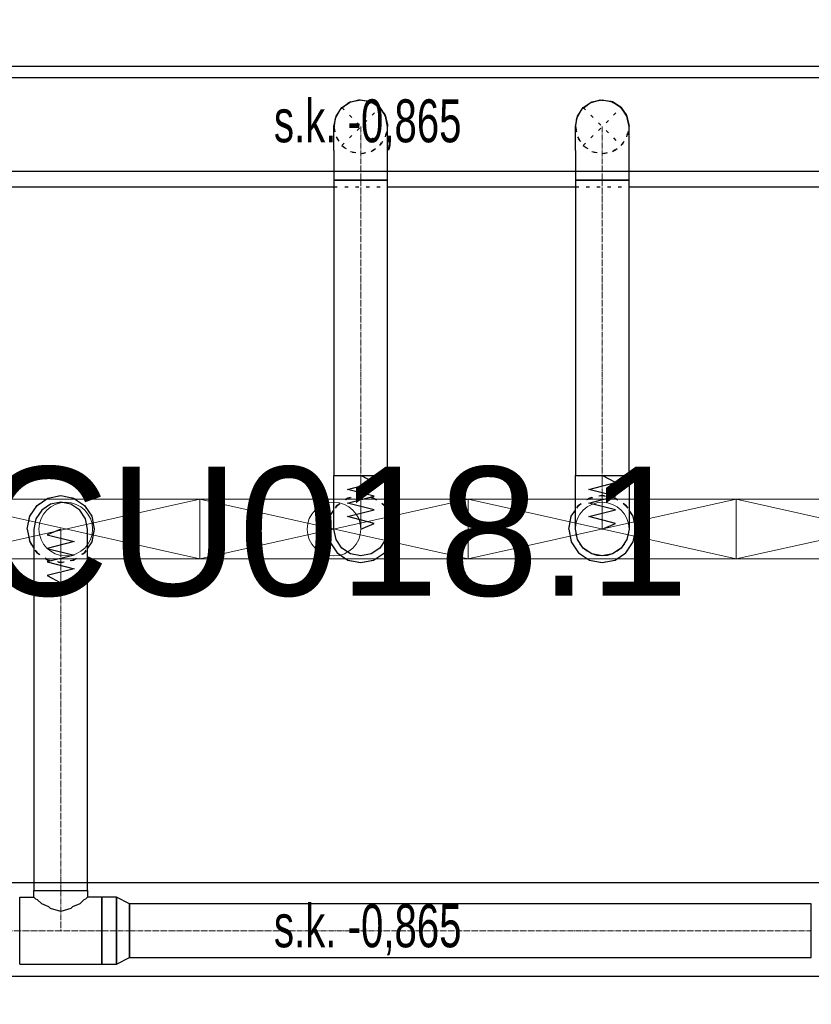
# Model space of a CAD drawing. Header units: centimetres. Extents: x -149939 to 48626, y -46000 to 152985.
# Tile 170 of 256: x -27740 to -24788, y 60225 to 63894. Entities that reach past the tile are written whole.
import ezdxf

# ---------------------------------------------------------------- set-up
doc = ezdxf.new("R2010")
doc.units = ezdxf.units.CM
doc.header["$LTSCALE"] = 50
doc.header["$PDMODE"] = 35
doc.header["$PDSIZE"] = 0.1
for name, pattern in [('CADVENT_CENTERLINE', [9.9, 7.4, -1, 0.5, -1]), ('CADVENT_HIDDEN', [0.8, 0.25, -0.55]), ('Kondygnacja  -0_5$0$HIDDEN', [9.525, 6.35, -3.175]), ('Kondygnacja  -0_5$0$HIDDEN2', [4.7625, 3.175, -1.5875])]:
    doc.linetypes.add(name, pattern=pattern)
doc.layers.get('0').update_dxf_attribs({"color": 8})
doc.layers.get('DEFPOINTS').update_dxf_attribs({"color": 8})
for name, color, linetype in [('01-103-Went PP_poziom-0_5$0$L_Nawiew', 7, 'Continuous'), ('bgde-nawiewDETAILS', 1, 'Continuous'), ('bgde-nawiewEXP', 7, 'Continuous'), ('bgde-nawiewHIDDEN', 250, 'Continuous'), ('Kondygnacja  -0_5$0$ARCH_KONSTR_POWYŻEJ RZUTU', 8, 'Kondygnacja  -0_5$0$HIDDEN'), ('Kondygnacja  -0_5$0$ARCH_KONSTR_POWYŻEJ RZUTU_IST', 8, 'Kondygnacja  -0_5$0$HIDDEN2')]:
    doc.layers.add(name, color=color, linetype=linetype)
for name, color, linetype, lineweight in [('bgde-nawiewCEN', 7, 'Continuous', 13), ('bgde_nawiewnik', 11, 'Continuous', 5), ('Kondygnacja  -0_5$0$ARCH_INFO_WYMIARY', 8, 'Continuous', 9), ('RFCU', 6, 'Continuous', 30)]:
    doc.layers.add(name, color=color, linetype=linetype, lineweight=lineweight)
doc.styles.add('Arial', font='ARIAL.TTF')
doc.styles.add('Kondygnacja  -0_5$0$BIKTS', font='bikromsw.shx', dxfattribs={"width": 0.8})
doc.styles.add('Kondygnacja  -0_5$0$Romans', font='Romans.shx', dxfattribs={"width": 0.7})
doc.dimstyles.new('Kondygnacja  -0_5$0$Wymiary 1-100', dxfattribs={"dimtxt": 12, "dimasz": 10, "dimexe": 5, "dimexo": 0, "dimgap": 4, "dimtad": 1, "dimrnd": 0.5, "dimzin": 12, "dimdsep": 46, "dimtxsty": 'Kondygnacja  -0_5$0$Romans', "dimblk": 'Kondygnacja  -0_5$0$_Oblique', "dimcen": 10, "dimdle": 10, "dimclrt": 55, "dimazin": 0, "dimtfac": 1, "dimtmove": 1, "dimatfit": 3, "dimfxl": 8, "dimfxlon": 1, "dimtolj": 1, "dimtzin": 0, "dimarcsym": 0})

# ---------------------------------------------------------------- blocks, each defined once
blk = doc.blocks.new('Kondygnacja  -0_5$0$konstrukcja istniejąca -0.5')
at = {"layer": 'Kondygnacja  -0_5$0$ARCH_KONSTR_POWYŻEJ RZUTU_IST', "ltscale": 10, "elevation": 0}
for points in [[(8738, 10867.89), (9782, 10867.89)], [(9782, 10832.89), (8738, 10832.89)]]:
    blk.add_lwpolyline(points, dxfattribs=at)
at = {"layer": 'Kondygnacja  -0_5$0$ARCH_KONSTR_POWYŻEJ RZUTU_IST', "ltscale": 10}
for points in [[(8738, 10567.89), (9782, 10567.89)], [(9782, 10532.89), (8738, 10532.89)]]:
    blk.add_lwpolyline(points, dxfattribs=at)
at = {"layer": 'Kondygnacja  -0_5$0$ARCH_KONSTR_POWYŻEJ RZUTU_IST', "style": 'Kondygnacja  -0_5$0$BIKTS', "width": 0.7}
for p in [(9434.83, 10843.75), (9434.84, 10543.75)]:
    blk.add_text('s.k. -0,865', height=16, dxfattribs=at).set_placement(p)
blk = doc.blocks.new('Kondygnacja  -0_5$0$_Oblique')
at = {"color": 0, "linetype": 'ByBlock', "lineweight": -2}
blk.add_line((-0.5, -0.5), (0.5, 0.5), dxfattribs=at)
blk = doc.blocks.new('*D179')
at = {"layer": 'DEFPOINTS', "color": 0}
for p in [(-24020, 81900), (-25165.6, 12687.8), (-24020, 12492.9)]:
    blk.add_point(p, dxfattribs=at)
at = {"layer": 'Kondygnacja  -0_5$0$ARCH_INFO_WYMIARY', "color": 0, "lineweight": -2}
for p, q in [((-25175.6, 12492.9), (-24010, 12492.9)), ((-25165.6, 12500.9), (-25165.6, 12487.9)), ((-24020, 12500.9), (-24020, 12487.9))]:
    blk.add_line(p, q, dxfattribs=at)
at = {"layer": 'Kondygnacja  -0_5$0$ARCH_INFO_WYMIARY', "color": 0, "linetype": 'ByBlock', "lineweight": -2, "xscale": 10, "yscale": 10, "zscale": 10, "rotation": 180}
blk.add_blockref('Kondygnacja  -0_5$0$_Oblique', (-25165.6, 12492.9), dxfattribs=at)
at = {"layer": 'Kondygnacja  -0_5$0$ARCH_INFO_WYMIARY', "color": 0, "linetype": 'ByBlock', "lineweight": -2, "xscale": 10, "yscale": 10, "zscale": 10}
blk.add_blockref('Kondygnacja  -0_5$0$_Oblique', (-24020, 12492.9), dxfattribs=at)
at = {"layer": 'Kondygnacja  -0_5$0$ARCH_INFO_WYMIARY', "color": 55, "insert": (-24592.8, 12502.9), "char_height": 12, "attachment_point": 5, "style": 'Kondygnacja  -0_5$0$Romans'}
blk.add_mtext('\\A1;1145.5', dxfattribs=at)
blk = doc.blocks.new('*D212')
at = {"layer": 'DEFPOINTS', "color": 0}
for p in [(-30586.3, 81900), (-30681.1, 12489.5), (9064, 12489.5)]:
    blk.add_point(p, dxfattribs=at)
at = {"layer": 'Kondygnacja  -0_5$0$ARCH_INFO_WYMIARY', "color": 0, "lineweight": -2}
for p, q in [((-30681.1, 81910), (-30681.1, 12479.5)), ((-30673.1, 81900), (-30686.1, 81900)), ((-30673.1, 12489.5), (-30686.1, 12489.5))]:
    blk.add_line(p, q, dxfattribs=at)
at = {"layer": 'Kondygnacja  -0_5$0$ARCH_INFO_WYMIARY', "color": 0, "linetype": 'ByBlock', "lineweight": -2, "xscale": 10, "yscale": 10, "zscale": 10}
for p, rotation in [((-30681.1, 81900), 90), ((-30681.1, 12489.5), 270)]:
    blk.add_blockref('Kondygnacja  -0_5$0$_Oblique', p, dxfattribs=dict(at, rotation=rotation))
at = {"layer": 'Kondygnacja  -0_5$0$ARCH_INFO_WYMIARY', "color": 55, "insert": (-30691.1, 47194.8), "char_height": 12, "attachment_point": 5, "rotation": 90, "style": 'Kondygnacja  -0_5$0$Romans'}
blk.add_mtext('\\A1;69410.5', dxfattribs=at)
blk = doc.blocks.new('*D218')
at = {"layer": 'DEFPOINTS', "color": 0}
for p in [(-29180, 78695), (-24020, 12369.5), (-24020, 12070.3)]:
    blk.add_point(p, dxfattribs=at)
at = {"layer": 'Kondygnacja  -0_5$0$ARCH_INFO_WYMIARY', "color": 0, "lineweight": -2}
for p, q in [((-29180, 12078.3), (-29180, 12065.3)), ((-24020, 12078.3), (-24020, 12065.3)), ((-29190, 12070.3), (-24010, 12070.3))]:
    blk.add_line(p, q, dxfattribs=at)
at = {"layer": 'Kondygnacja  -0_5$0$ARCH_INFO_WYMIARY', "color": 0, "linetype": 'ByBlock', "lineweight": -2, "xscale": 10, "yscale": 10, "zscale": 10, "rotation": 180}
blk.add_blockref('Kondygnacja  -0_5$0$_Oblique', (-29180, 12070.3), dxfattribs=at)
at = {"layer": 'Kondygnacja  -0_5$0$ARCH_INFO_WYMIARY', "color": 0, "linetype": 'ByBlock', "lineweight": -2, "xscale": 10, "yscale": 10, "zscale": 10}
blk.add_blockref('Kondygnacja  -0_5$0$_Oblique', (-24020, 12070.3), dxfattribs=at)
at = {"layer": 'Kondygnacja  -0_5$0$ARCH_INFO_WYMIARY', "color": 55, "insert": (-26600, 12080.3), "char_height": 12, "attachment_point": 5, "style": 'Kondygnacja  -0_5$0$Romans'}
blk.add_mtext('\\A1;5160', dxfattribs=at)
blk = doc.blocks.new('A$C066D7839')
at = {"layer": 'bgde_nawiewnik', "color": 7}
for p, q in [((-50, -11.15), (-50, 11.15)), ((-50, 11.15), (50, 11.15)), ((-50, -11.15), (50, 11.15)), ((50, -11.15), (-50, 11.15)), ((50, 11.15), (50, -11.15)), ((50, -11.15), (-50, -11.15))]:
    blk.add_line(p, q, dxfattribs=at)
blk.add_circle((0, 0), 10, dxfattribs=at)

msp = doc.modelspace()

# ---------------------------------------------------------------- linework, layer by layer
at = {"layer": 'bgde-nawiewCEN', "linetype": 'CADVENT_CENTERLINE', "ltscale": 0.06}
for p, q in [((-26467.838, 63296.017), (-26467.838, 63496.017)), ((-25567.838, 63296.017), (-25567.838, 63496.017)), ((-26467.838, 63296.017), (-26467.838, 62196.041)), ((-25567.838, 63296.017), (-25567.838, 62196.041)), ((-26467.838, 62196.041), (-26467.838, 62177.345)), ((-26467.838, 62177.345), (-26467.838, 62126.234)), ((-25567.838, 62196.041), (-25567.838, 62177.345)), ((-25567.838, 62177.345), (-25567.838, 62126.234)), ((-26467.838, 62126.234), (-26467.838, 62098.441)), ((-25567.838, 62126.234), (-25567.838, 62098.441)), ((-26467.838, 62098.441), (-26467.838, 62074.915)), ((-25567.838, 62098.441), (-25567.838, 62074.915)), ((-26467.838, 62074.915), (-26467.838, 62055.3)), ((-26467.838, 62055.3), (-26467.838, 62039.241)), ((-25567.838, 62074.915), (-25567.838, 62055.3)), ((-25567.838, 62055.3), (-25567.838, 62039.241)), ((-26467.838, 62039.241), (-26467.838, 62026.382)), ((-26467.838, 62026.382), (-26467.838, 62016.367)), ((-26467.838, 62016.367), (-26467.838, 62008.841)), ((-25567.838, 62039.241), (-25567.838, 62026.382)), ((-25567.838, 62026.382), (-25567.838, 62016.367)), ((-25567.838, 62016.367), (-25567.838, 62008.841)), ((-27586.534, 61995.567), (-27586.534, 61996.041)), ((-27586.534, 61994.441), (-27586.534, 61995.567)), ((-27586.534, 61992.248), (-27586.534, 61994.441)), ((-27586.534, 61988.634), (-27586.534, 61992.248)), ((-27586.534, 61983.241), (-27586.534, 61988.634)), ((-27586.534, 61975.715), (-27586.534, 61983.241)), ((-26467.838, 62008.841), (-26467.838, 62003.448)), ((-26467.838, 62003.448), (-26467.838, 61999.834)), ((-26467.838, 61999.834), (-26467.838, 61997.641)), ((-26467.838, 61997.641), (-26467.838, 61996.515)), ((-26467.838, 61996.515), (-26467.838, 61996.041)), ((-25567.838, 62008.841), (-25567.838, 62003.448)), ((-25567.838, 62003.448), (-25567.838, 61999.834)), ((-25567.838, 61999.834), (-25567.838, 61997.641)), ((-25567.838, 61997.641), (-25567.838, 61996.515)), ((-25567.838, 61996.515), (-25567.838, 61996.041)), ((-27586.534, 61965.7), (-27586.534, 61975.715)), ((-27586.534, 61952.841), (-27586.534, 61965.7)), ((-27586.534, 61936.782), (-27586.534, 61952.841)), ((-27586.534, 61917.167), (-27586.534, 61936.782)), ((-27586.534, 61893.641), (-27586.534, 61917.167)), ((-27586.534, 61865.848), (-27586.534, 61893.641)), ((-27586.534, 61814.737), (-27586.534, 61865.848)), ((-27586.534, 61796.041), (-27586.534, 61814.737)), ((-27586.534, 60649.264), (-27586.534, 61796.041)), ((-27586.534, 60649.264), (-27586.534, 60499.264)), ((-27739.534, 60499.264), (-27879.534, 60499.264)), ((-27586.534, 60499.264), (-27739.534, 60499.264)), ((-27433.534, 60499.264), (-27586.534, 60499.264)), ((-27433.534, 60499.264), (-27330.534, 60499.264)), ((-27330.534, 60499.264), (-24788.289, 60499.264))]:
    msp.add_line(p, q, dxfattribs=at)
at = {"layer": 'bgde-nawiewDETAILS', "linetype": 'CADVENT_HIDDEN'}
for p, q in [((-26538.549, 63425.306), (-26397.127, 63566.728)), ((-26538.549, 63566.728), (-26397.127, 63425.306)), ((-25638.549, 63425.306), (-25497.127, 63566.728)), ((-25638.549, 63566.728), (-25497.127, 63425.306))]:
    msp.add_line(p, q, dxfattribs=at)
at = {"layer": 'bgde-nawiewEXP', "linetype": 'Continuous'}
for points in [[(-38633.507, 63721.017), (-22392.063, 63721.017), (-22392.063, 63271.017), (-22392.063, 63271.017), (-22267.96, 63271.017), (-22267.96, 63721.017), (-22392.063, 63721.017)], [(-26534.543, 63568.387), (-26512.658, 63585.41), (-26475.037, 63595.757), (-26469.988, 63595.127)], [(-26506.106, 63588.405), (-26467.838, 63596.017), (-26440.645, 63590.608)], [(-26506.106, 63588.405), (-26467.838, 63596.017), (-26429.57, 63588.405), (-26434.56, 63589.398)], [(-26463.832, 63594.357), (-26436.32, 63590.92), (-26402.401, 63571.634), (-26399.277, 63567.618)], [(-25638.549, 63566.728), (-25606.106, 63588.405), (-25567.838, 63596.017), (-25529.57, 63588.405), (-25535.019, 63589.489)], [(-25634.37, 63568.458), (-25613.23, 63585.121), (-25575.676, 63595.709), (-25570.159, 63595.056)], [(-25610.726, 63585.318), (-25606.106, 63588.405), (-25567.838, 63596.017), (-25541.438, 63590.766)], [(-25563.659, 63594.286), (-25536.929, 63591.12), (-25502.887, 63572.052), (-25499.448, 63567.689)], [(-26566.179, 63500.023), (-26562.741, 63527.535), (-26543.455, 63561.454), (-26539.439, 63564.578)], [(-26560.226, 63534.285), (-26538.549, 63566.728), (-26506.106, 63588.405), (-26510.337, 63585.578)], [(-26560.226, 63534.285), (-26538.549, 63566.728), (-26515.495, 63582.131)], [(-26429.57, 63588.405), (-26397.127, 63566.728), (-26381.724, 63543.674)], [(-26429.57, 63588.405), (-26397.127, 63566.728), (-26375.45, 63534.285), (-26367.838, 63496.017)], [(-26395.468, 63562.721), (-26378.445, 63540.837), (-26368.098, 63503.215), (-26368.728, 63498.166)], [(-25667.838, 63407.131), (-25667.838, 63296.017), (-25467.838, 63296.017), (-25467.838, 63496.017), (-25475.45, 63534.285), (-25497.127, 63566.728), (-25529.57, 63588.405)], [(-25667.838, 63407.131), (-25667.838, 63496.017), (-25660.226, 63534.285), (-25638.549, 63566.728)], [(-25666.107, 63500.196), (-25662.941, 63526.926), (-25643.874, 63560.968), (-25639.51, 63564.407)], [(-25661.31, 63528.836), (-25660.226, 63534.285), (-25638.549, 63566.728), (-25616.168, 63581.682)], [(-25529.57, 63588.405), (-25497.127, 63566.728), (-25482.173, 63544.347)], [(-25529.57, 63588.405), (-25497.127, 63566.728)], [(-25495.397, 63562.549), (-25478.734, 63541.409), (-25468.146, 63503.855), (-25468.799, 63498.337)], [(-26567.838, 63407.131), (-26567.838, 63296.017), (-26367.838, 63296.017), (-26367.838, 63496.017), (-26375.45, 63534.285), (-26378.277, 63538.516)], [(-26567.838, 63407.131), (-26567.838, 63496.017), (-26560.226, 63534.285), (-26561.219, 63529.295)], [(-26567.838, 63496.017), (-26562.429, 63523.21)], [(-25667.838, 63496.017), (-25662.587, 63522.417)], [(-25478.537, 63538.905), (-25475.45, 63534.285), (-25467.838, 63496.017)], [(-28467.838, 63271.017), (-26567.838, 63271.017)], [(-26367.838, 63271.017), (-25667.838, 63271.017)], [(-25467.838, 63271.017), (-23567.838, 63271.017)], [(-27711.534, 61996.041), (-27702.019, 62043.877), (-27674.922, 62084.429), (-27634.37, 62111.526), (-27586.534, 62121.041), (-27538.699, 62111.526), (-27498.146, 62084.429), (-27471.049, 62043.877), (-27461.534, 61996.041), (-27471.049, 61948.206), (-27486.534, 61925.031)], [(-26592.838, 61996.041), (-26583.323, 61948.206), (-26556.226, 61907.653), (-26515.674, 61880.556), (-26467.838, 61871.041), (-26420.003, 61880.556), (-26379.45, 61907.653), (-26352.353, 61948.206), (-26342.838, 61996.041), (-26352.353, 62043.877), (-26367.838, 62067.051)], [(-26592.838, 61996.041), (-26583.323, 62043.877), (-26567.838, 62067.051)], [(-25692.838, 61996.041), (-25683.323, 61948.206), (-25656.226, 61907.653), (-25615.674, 61880.556), (-25567.838, 61871.041), (-25520.003, 61880.556), (-25479.45, 61907.653), (-25452.353, 61948.206), (-25442.838, 61996.041), (-25452.353, 62043.877), (-25467.838, 62067.051)], [(-25692.838, 61996.041), (-25683.323, 62043.877), (-25667.838, 62067.051)], [(-27711.534, 61996.041), (-27702.019, 61948.206), (-27686.534, 61925.031)], [(-27739.534, 60374.264), (-27739.534, 60624.264), (-27686.534, 60624.264), (-27686.534, 60649.264), (-27486.534, 60649.264), (-27486.534, 60624.264), (-27494.146, 60616.652), (-27500.539, 60614.749), (-27515.823, 60599.465), (-27542.28, 60587.653), (-27548.266, 60581.667), (-27586.534, 60570.275), (-27624.802, 60581.667), (-27630.788, 60587.653), (-27657.245, 60599.465), (-27672.53, 60614.749), (-27678.922, 60616.652), (-27686.534, 60624.264)], [(-27739.534, 60374.264), (-27433.534, 60374.264), (-27433.534, 60624.264), (-27486.534, 60624.264)]]:
    msp.add_lwpolyline(points, dxfattribs=at)
for points in [[(-26567.838, 63296.017), (-26567.838, 62196.041), (-26367.838, 62196.041), (-26367.838, 63296.017), (-26560.226, 63296.017)], [(-25667.838, 63296.017), (-25667.838, 62196.041), (-25467.838, 62196.041), (-25467.838, 63296.017), (-25660.226, 63296.017)], [(-26567.838, 61996.041), (-26567.838, 62196.041), (-26367.838, 62196.041), (-26367.838, 61996.041), (-26375.45, 61957.773), (-26397.127, 61925.33), (-26429.57, 61903.653), (-26467.838, 61896.041), (-26506.106, 61903.653), (-26538.549, 61925.33), (-26560.226, 61957.773)], [(-25667.838, 61996.041), (-25667.838, 62196.041), (-25467.838, 62196.041), (-25467.838, 61996.041), (-25475.45, 61957.773), (-25497.127, 61925.33), (-25529.57, 61903.653), (-25567.838, 61896.041), (-25606.106, 61903.653), (-25638.549, 61925.33), (-25660.226, 61957.773)], [(-27686.534, 61936.782), (-27686.534, 61796.041), (-27486.534, 61796.041), (-27486.534, 61996.041), (-27494.146, 62034.309), (-27515.823, 62066.752), (-27548.266, 62088.429), (-27586.534, 62096.041), (-27624.802, 62088.429), (-27657.245, 62066.752), (-27678.922, 62034.309), (-27686.534, 61996.041), (-27686.534, 61952.841)], [(-27686.534, 60649.264), (-27486.534, 60649.264), (-27486.534, 61796.041), (-27686.534, 61796.041)], [(-27433.534, 60374.264), (-27378.691, 60374.264), (-27378.691, 60624.264), (-27433.534, 60624.264), (-27433.534, 60383.779)], [(-27378.691, 60374.264), (-27330.534, 60399.264), (-27330.534, 60599.264), (-27378.691, 60624.264), (-27378.691, 60383.779)], [(-27330.534, 60399.264), (-24788.289, 60399.264), (-24788.289, 60599.264), (-27330.534, 60599.264), (-27330.534, 60406.876)]]:
    msp.add_lwpolyline(points, close=True, dxfattribs=at)
at = {"layer": 'bgde-nawiewEXP'}
for points in [[(-26467.838, 61996.041), (-26417.838, 62017.339), (-26517.838, 62042.701), (-26417.838, 62067.921), (-26517.838, 62093.206), (-26417.838, 62118.741), (-26517.838, 62144.1), (-26417.838, 62169.559), (-26467.838, 62196.041)], [(-25567.838, 61996.041), (-25517.838, 62017.339), (-25617.838, 62042.701), (-25517.838, 62067.921), (-25617.838, 62093.206), (-25517.838, 62118.741), (-25617.838, 62144.1), (-25517.838, 62169.559), (-25567.838, 62196.041)], [(-27586.534, 61996.041), (-27636.534, 61974.743), (-27536.534, 61949.382), (-27636.534, 61924.161), (-27536.534, 61898.876), (-27636.534, 61873.341), (-27536.534, 61847.982), (-27636.534, 61822.523), (-27586.534, 61796.041)]]:
    msp.add_lwpolyline(points, dxfattribs=at)
at = {"layer": 'bgde-nawiewHIDDEN', "linetype": 'CADVENT_HIDDEN'}
for points in [[(-26469.988, 63595.127), (-26463.832, 63594.357)], [(-25570.159, 63595.056), (-25563.659, 63594.286)], [(-26539.439, 63564.578), (-26534.543, 63568.387)], [(-26515.495, 63582.131), (-26510.337, 63585.578)], [(-26440.645, 63590.608), (-26434.56, 63589.398)], [(-26399.277, 63567.618), (-26395.468, 63562.721)], [(-25639.51, 63564.407), (-25634.37, 63568.458)], [(-25616.168, 63581.682), (-25610.726, 63585.318)], [(-25541.438, 63590.766), (-25535.019, 63589.489)], [(-25499.448, 63567.689), (-25495.397, 63562.549)], [(-26562.429, 63523.21), (-26561.219, 63529.295)], [(-26381.724, 63543.674), (-26378.277, 63538.516)], [(-25662.587, 63522.417), (-25661.31, 63528.836)], [(-25482.173, 63544.347), (-25478.537, 63538.905)], [(-26567.838, 63496.017), (-26560.226, 63457.749), (-26538.549, 63425.306), (-26506.106, 63403.629), (-26467.838, 63396.017), (-26429.57, 63403.629), (-26397.127, 63425.306), (-26375.45, 63457.749), (-26367.838, 63496.017)], [(-26567.579, 63488.818), (-26566.179, 63500.023)], [(-26567.579, 63488.818), (-26557.232, 63451.197), (-26533.275, 63420.4), (-26499.357, 63401.114), (-26460.64, 63396.276), (-26423.019, 63406.623), (-26392.221, 63430.58), (-26372.935, 63464.498), (-26368.728, 63498.166)], [(-25667.838, 63496.017), (-25660.226, 63457.749), (-25638.549, 63425.306), (-25606.106, 63403.629), (-25567.838, 63396.017), (-25529.57, 63403.629), (-25497.127, 63425.306), (-25475.45, 63457.749), (-25467.838, 63496.017)], [(-25667.53, 63488.179), (-25666.107, 63500.196)], [(-25667.53, 63488.179), (-25656.942, 63450.625), (-25632.789, 63419.981), (-25598.747, 63400.914), (-25560, 63396.325), (-25522.446, 63406.913), (-25491.803, 63431.066), (-25472.735, 63465.108), (-25468.799, 63498.337)], [(-26567.838, 63271.017), (-26367.838, 63271.017)], [(-25667.838, 63271.017), (-25467.838, 63271.017)], [(-27711.534, 61996.041), (-27702.019, 62043.877), (-27674.922, 62084.429), (-27634.37, 62111.526), (-27586.534, 62121.041), (-27538.699, 62111.526), (-27498.146, 62084.429), (-27471.049, 62043.877), (-27461.534, 61996.041), (-27471.049, 61948.206), (-27498.146, 61907.653), (-27538.699, 61880.556), (-27586.534, 61871.041), (-27634.37, 61880.556), (-27674.922, 61907.653), (-27634.37, 61880.556), (-27586.534, 61871.041), (-27538.699, 61880.556), (-27498.146, 61907.653), (-27486.534, 61925.031)], [(-26592.838, 61996.041), (-26583.323, 61948.206), (-26556.226, 61907.653), (-26515.674, 61880.556), (-26467.838, 61871.041), (-26420.003, 61880.556), (-26379.45, 61907.653), (-26352.353, 61948.206), (-26342.838, 61996.041), (-26352.353, 62043.877), (-26379.45, 62084.429), (-26420.003, 62111.526), (-26467.838, 62121.041), (-26515.674, 62111.526), (-26556.226, 62084.429), (-26567.838, 62067.051)], [(-26592.838, 61996.041), (-26583.323, 62043.877), (-26556.226, 62084.429), (-26515.674, 62111.526), (-26467.838, 62121.041), (-26420.003, 62111.526), (-26379.45, 62084.429), (-26367.838, 62067.051)], [(-25692.838, 61996.041), (-25683.323, 61948.206), (-25656.226, 61907.653), (-25615.674, 61880.556), (-25567.838, 61871.041), (-25520.003, 61880.556), (-25479.45, 61907.653), (-25452.353, 61948.206), (-25442.838, 61996.041), (-25452.353, 62043.877), (-25479.45, 62084.429), (-25520.003, 62111.526), (-25567.838, 62121.041), (-25615.674, 62111.526), (-25656.226, 62084.429), (-25667.838, 62067.051)], [(-25692.838, 61996.041), (-25683.323, 62043.877), (-25656.226, 62084.429), (-25615.674, 62111.526), (-25567.838, 62121.041), (-25520.003, 62111.526), (-25479.45, 62084.429), (-25467.838, 62067.051)], [(-27711.534, 61996.041), (-27702.019, 61948.206), (-27674.922, 61907.653), (-27686.534, 61925.031)]]:
    msp.add_lwpolyline(points, dxfattribs=at)

# ---------------------------------------------------------------- block references
at = {"layer": '01-103-Went PP_poziom-0_5$0$L_Nawiew', "xscale": 10, "yscale": 10, "zscale": 10}
for p in [(-27567.836, 61996.041, 742.119), (-26567.836, 61996.041, 742.119), (-25567.836, 61996.041, 742.119), (-24567.836, 61996.041, 742.119)]:
    msp.add_blockref('A$C066D7839', p, dxfattribs=at)
at = {"layer": 'Kondygnacja  -0_5$0$ARCH_KONSTR_POWYŻEJ RZUTU', "xscale": 10, "yscale": 10, "zscale": 10}
msp.add_blockref('Kondygnacja  -0_5$0$konstrukcja istniejąca -0.5', (-121140, -45000), dxfattribs=at)

# ---------------------------------------------------------------- texts
at = {"layer": 'RFCU', "insert": (-28784.763, 62228.202), "char_height": 480, "width": 10742.22846, "attachment_point": 1, "style": 'Arial'}
msp.add_mtext('RFCU018.1', dxfattribs=at)

# ---------------------------------------------------------------- dimensions: what is measured, and where the dimension line sits
at = {"layer": 'Kondygnacja  -0_5$0$ARCH_INFO_WYMIARY'}
dim = msp.add_linear_dim(base=(-30681.114, 12489.5), p1=(-30586.301, 81900), p2=(9064, 12489.5), angle=90, dimstyle='Kondygnacja  -0_5$0$Wymiary 1-100', dxfattribs=at)
dim.commit()
dim.dimension.update_dxf_attribs({"geometry": '*D212', "text_midpoint": (-30691.114, 47194.75)})
for base, p1, p2, picture, middle in [((-24020, 12492.917), (-25165.562, 12687.772), (-24020, 81900), '*D179', (-24592.781, 12502.917)), ((-24020, 12070.305), (-29180, 78695), (-24020, 12369.5), '*D218', (-26600, 12080.305))]:
    dim = msp.add_linear_dim(base=base, p1=p1, p2=p2, dimstyle='Kondygnacja  -0_5$0$Wymiary 1-100', dxfattribs=at)
    dim.commit()
    dim.dimension.update_dxf_attribs({"geometry": picture, "text_midpoint": middle})

doc.saveas('drawing.dxf')
